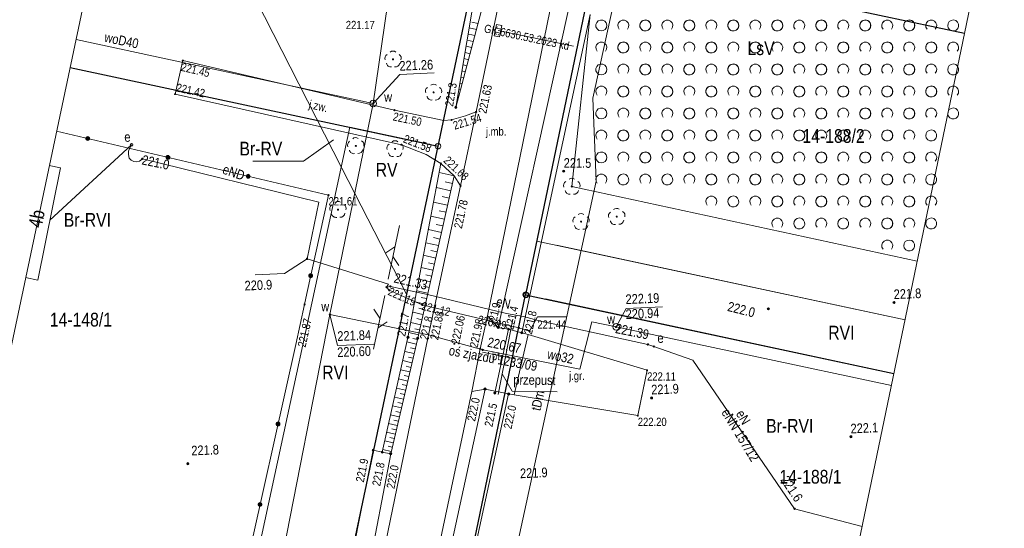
# Model space of a CAD drawing. Header units: metres. Extents: x 0 to 6601798, y -2700 to 5691112.
# Tile 26 of 61: x 6600076 to 6600165, y 5689553 to 5689599. Entities that reach past the tile are written whole.
import ezdxf
from ezdxf.enums import TextEntityAlignment as Align

# ---------------------------------------------------------------- set-up
doc = ezdxf.new("R2010")
doc.units = ezdxf.units.M
doc.header["$MEASUREMENT"] = 0
for name, color, linetype, lineweight in [('AS__Nowe_granice', 150, 'Continuous', 30), ('DROGI_L_0', 7, 'Continuous', 5), ('DROGI_T_0', 7, 'Continuous', 5), ('EDZPP_T_0', 7, 'Continuous', 5), ('EGBB_L_0', 7, 'Continuous', 5), ('ENERGETYKA_L_0', 7, 'Continuous', 5), ('ENERGETYKA_T_0', 7, 'Continuous', 5), ('Kontury', 7, 'Continuous', 5), ('Numery_dzialek', 150, 'Continuous', 5), ('OTK_E_T_0', 7, 'Continuous', 5), ('OTK_E_T_3', 7, 'Continuous', 5), ('OTK_L_0', 7, 'Continuous', 5), ('OTK_L_4', 7, 'Continuous', 5), ('OTK_L_5', 7, 'Continuous', 5), ('OTK_L_8', 7, 'Continuous', 5), ('OTO_L_0', 7, 'Continuous', 5), ('OTO_L_1', 7, 'Continuous', 5), ('OTO_L_2', 7, 'Continuous', 5), ('OTR_L_1', 7, 'Continuous', 5), ('OTR_T_0', 7, 'Continuous', 5), ('OTR_T_1', 7, 'Continuous', 5), ('OTZ_L_1', 7, 'Continuous', 5), ('OTZ_T_0', 7, 'Continuous', 5), ('P_SUK_T_1', 7, 'Continuous', 5), ('P_SUKP_E_T_0', 7, 'Continuous', 5), ('P_SUKP_L_0', 7, 'Continuous', 5), ('podzial_uzytki', 7, 'Continuous', 5), ('Punkty', 7, 'Continuous', 5), ('SUL_L_1', 7, 'Continuous', 5), ('SUTR_T_0', 7, 'Continuous', 5), ('SZZPZ_T_0', 7, 'Continuous', 5), ('UEEOA_T_10', 7, 'Continuous', 5), ('UEEOA_T_3', 7, 'Continuous', 5), ('UEEOA_T_9', 7, 'Continuous', 5), ('UEEOC_T_0', 7, 'Continuous', 5), ('UEEOO_T_0', 7, 'Continuous', 5), ('UEEPB_L_0', 7, 'Continuous', 5), ('UEEPON_L_0', 7, 'Continuous', 5), ('UEEPON_L_1', 7, 'Continuous', 5), ('UTTOA_T_14', 7, 'Continuous', 5), ('UTTOO_T_2', 7, 'Continuous', 5), ('UTTPOM_L_1', 7, 'Continuous', 5), ('UWWOA_T_0', 7, 'Continuous', 5), ('UWWOA_T_2', 7, 'Continuous', 5), ('UWWOA_T_5', 7, 'Continuous', 5), ('UWWOA_T_7', 7, 'Continuous', 5), ('UWWOA_T_8', 7, 'Continuous', 5), ('UWWOC_T_0', 7, 'Continuous', 5), ('UWWOC_T_2', 7, 'Continuous', 5), ('UWWOO_T_0', 7, 'Continuous', 5), ('UWWPB_L_0', 7, 'Continuous', 5), ('UWWPM_L_0', 7, 'Continuous', 5), ('UWWPM_L_1', 7, 'Continuous', 5), ('Uzytki', 7, 'Continuous', 5), ('WWRPP_T_0', 7, 'Continuous', 5)]:
    doc.layers.add(name, color=color, linetype=linetype, lineweight=lineweight)
doc.styles.add('STYL_ARIAL', font='ARIALN.TTF')

# ---------------------------------------------------------------- blocks, each defined once
blk = doc.blocks.new('GRT')
at = {"color": 7, "flags": 128}
blk.add_lwpolyline([(0, 2.5), (1.352, 2.103), (2.274, 1.039), (2.475, -0.356), (1.889, -1.637), (0.704, -2.399), (-0.704, -2.399), (-1.889, -1.637), (-2.475, -0.356), (-2.274, 1.039), (-1.352, 2.103), (0, 2.5)], dxfattribs=at)
blk = doc.blocks.new('403')
at = {"color": 0}
blk.add_circle((0, 0), 0.5, dxfattribs=at)
blk = doc.blocks.new('801')
at = {"color": 0}
for radius in [1, 0.9, 0.8, 0.7, 0.6, 0.5, 0.4, 0.3, 0.2, 0.1]:
    blk.add_circle((0, 0), radius, dxfattribs=at)
blk = doc.blocks.new('922')
at = {"color": 0}
blk.add_circle((0, 0), 0.5, dxfattribs=at)
for centre, radius, start, end in [((-3.5, 1), 4, 119.84816, 203.51949), ((0, 3.5), 4, 50.114, 129.886), ((3.5, 1), 4, 336.88451, 60.15184), ((-2, -3), 4, 187.477, 278.47884), ((2, -2.75), 4.25, 262.64593, 349.62892)]:
    blk.add_arc(centre, radius, start, end, dxfattribs=at)
blk = doc.blocks.new('509')
at = {"color": 0}
for p, q in [((-5, -2.5), (-5, 2.5)), ((-5, 2.5), (5.5, 2.5)), ((-1.5, 2.5), (-1.5, -2.5)), ((2, 2.5), (2, -2.5)), ((5.5, 2.5), (5.5, -2.5)), ((5.5, -2.5), (-5, -2.5))]:
    blk.add_line(p, q, dxfattribs=at)
blk = doc.blocks.new('4_SUPS')
at = {"color": 7, "flags": 128}
blk.add_lwpolyline([(0, 0.625), (0.442, 0.442), (0.625, 0), (0.442, -0.442), (0, -0.625), (-0.442, -0.442), (-0.625, 0), (-0.442, 0.442), (0, 0.625)], dxfattribs=at)
blk = doc.blocks.new('ARM')
at = {"color": 7, "flags": 128}
blk.add_lwpolyline([(0, 1.25), (0.884, 0.884), (1.25, 0), (0.884, -0.884), (0, -1.25), (-0.884, -0.884), (-1.25, 0), (-0.884, 0.884), (0, 1.25)], dxfattribs=at)
blk = doc.blocks.new('625')
at = {"color": 0}
blk.add_circle((0, 0), 0.5, dxfattribs=at)
blk = doc.blocks.new('UGE')
at = {"color": 7, "flags": 128}
blk.add_lwpolyline([(0, 0.625), (0.442, 0.442), (0.625, 0), (0.442, -0.442), (0, -0.625), (-0.442, -0.442), (-0.625, 0), (-0.442, 0.442), (0, 0.625)], dxfattribs=at)
blk = doc.blocks.new('PLT')
at = {"color": 7, "flags": 128}
for points in [[(7.5, 0), (57.5, 0)], [(28.75, 0), (21.679, -7.071)], [(37.5, 0), (30.429, 7.071)]]:
    blk.add_lwpolyline(points, dxfattribs=at)
blk = doc.blocks.new('506')
at = {"color": 0}
blk.add_circle((0, 0), 3, dxfattribs=at)
blk = doc.blocks.new('UGW')
at = {"color": 7, "flags": 128}
blk.add_lwpolyline([(0, 0.625), (0.442, 0.442), (0.625, 0), (0.442, -0.442), (0, -0.625), (-0.442, -0.442), (-0.625, 0), (-0.442, 0.442), (0, 0.625)], dxfattribs=at)
blk = doc.blocks.new('2_OTZK')
at = {"color": 7, "flags": 128}
for points in [[(-6.464, 6.464), (-8.208, 5.332), (-10.262, 5.007), (-12.27, 5.545), (-13.886, 6.853), (-14.83, 8.706), (-14.938, 10.782), (-14.193, 12.723), (-12.723, 14.193), (-10.782, 14.938), (-8.706, 14.83), (-6.853, 13.886), (-5.545, 12.27), (-5.007, 10.262), (-5.332, 8.208), (-6.464, 6.464)], [(6.25, 6.693), (5.232, 8.495), (5.031, 10.555), (5.682, 12.52), (7.072, 14.054), (8.965, 14.892), (11.035, 14.892), (12.928, 14.054), (14.318, 12.52), (14.969, 10.555), (14.768, 8.495), (13.75, 6.693)], [(-13.756, -13.3), (-14.771, -11.497), (-14.968, -9.439), (-14.316, -7.476), (-12.925, -5.945), (-11.034, -5.108), (-8.966, -5.108), (-7.075, -5.945), (-5.684, -7.476), (-5.032, -9.439), (-5.229, -11.497), (-6.244, -13.3)], [(6.464, -6.464), (8.208, -5.332), (10.262, -5.007), (12.27, -5.545), (13.886, -6.853), (14.83, -8.706), (14.938, -10.782), (14.193, -12.723), (12.723, -14.193), (10.782, -14.938), (8.706, -14.83), (6.853, -13.886), (5.545, -12.27), (5.007, -10.262), (5.332, -8.208), (6.464, -6.464)]]:
    blk.add_lwpolyline(points, dxfattribs=at)
blk = doc.blocks.new('621')
at = {"color": 0}
blk.add_circle((0, 0), 0.5, dxfattribs=at)

msp = doc.modelspace()

# ---------------------------------------------------------------- linework, layer by layer
at = {"color": 7, "linetype": 'Continuous', "lineweight": 0, "flags": 128}
for points in [[(6600173.29, 5690035.7), (6600065.2, 5689524.43), (6600055.68, 5689477.92), (6599986.53, 5689096.03), (6599985.74, 5689089.37), (6599806.46, 5688549.67), (6599804.83, 5688541.58), (6599805.17, 5688533.33), (6599807.49, 5688525.41), (6599811.64, 5688518.27), (6599818.42, 5688511.51), (6599826.1, 5688505.76), (6599833.26, 5688501.65), (6599841.19, 5688499.37), (6599849.44, 5688499.06), (6599857.53, 5688500.73)], [(6599857.53, 5688500.73), (6599864.97, 5688504.3), (6599871.35, 5688509.54), (6599876.29, 5688516.16), (6599879.05, 5688522.33), (6600062.17, 5689071.37), (6600063.61, 5689077.56), (6600064.24, 5689082.18), (6600098.38, 5689267.84), (6600134.13, 5689466.61), (6600198.69, 5689777.13), (6600210.05, 5689827.78)]]:
    msp.add_lwpolyline(points, dxfattribs=at)
at = {"layer": 'AS__Nowe_granice', "linetype": 'Continuous', "flags": 128}
for points in [[(6600113.56, 5689587.76), (6600119.11, 5689613.98)], [(6600127.93, 5689605.1), (6600121.52, 5689574.25)], [(6600161.445, 5689597.989), (6600127.93, 5689605.1)], [(6600080.1, 5689594.909), (6600113.56, 5689587.76)], [(6600104.62, 5689545.52), (6600113.56, 5689587.76)], [(6600115.1, 5689543.3), (6600121.52, 5689574.25)], [(6600121.52, 5689574.25), (6600155.019, 5689567.081)]]:
    msp.add_lwpolyline(points, dxfattribs=at)
at = {"layer": 'DROGI_L_0', "color": 7, "linetype": 'Continuous', "flags": 128}
for points in [[(6600119.033, 5689565.166), (6600120.366, 5689572.039)], [(6600117.6, 5689569.03), (6600120.568, 5689568.434)]]:
    msp.add_lwpolyline(points, dxfattribs=at)
at = {"layer": 'DROGI_T_0', "color": 7, "linetype": 'Continuous', "flags": 128}
for points in [[(6600119.397, 5689567.045), (6600120.314, 5689565.487)], [(6600120.314, 5689565.487), (6600124.385, 5689565.428)]]:
    msp.add_lwpolyline(points, dxfattribs=at)
at = {"layer": 'EGBB_L_0', "color": 7, "linetype": 'Continuous', "flags": 128}
for points in [[(6600078.213, 5689585.982), (6600079.239, 5689585.771)], [(6600079.239, 5689585.771), (6600077.154, 5689575.583)], [(6600077.154, 5689575.583), (6600076.062, 5689575.808)]]:
    msp.add_lwpolyline(points, dxfattribs=at)
at = {"layer": 'ENERGETYKA_L_0', "color": 1, "linetype": 'Continuous', "flags": 128}
for points in [[(6600136.729, 5689568.301), (6600133.174, 5689569.543)], [(6600136.729, 5689568.301), (6600145.984, 5689554.785)], [(6600145.984, 5689554.785), (6600152.13, 5689553.189)]]:
    msp.add_lwpolyline(points, dxfattribs=at)
at = {"layer": 'Kontury', "color": 3, "linetype": 'Continuous', "flags": 128}
for points in [[(6600104.81, 5689585.75), (6600087.64, 5689619.47)], [(6600113.56, 5689587.76), (6600119.11, 5689613.98)], [(6600127.93, 5689605.1), (6600122.54, 5689579.13)], [(6600110.7, 5689574.29), (6600113.56, 5689587.76)], [(6600110.7, 5689574.29), (6600104.81, 5689585.75)], [(6600122.54, 5689579.13), (6600121.52, 5689574.25)], [(6600122.54, 5689579.13), (6600156.033, 5689571.96)], [(6600108.38, 5689563.34), (6600110.7, 5689574.29)], [(6600121.52, 5689574.25), (6600115.09, 5689543.3)], [(6600104.62, 5689545.52), (6600108.38, 5689563.34)]]:
    msp.add_lwpolyline(points, dxfattribs=at)
at = {"layer": 'OTK_L_0', "color": 7, "linetype": 'Continuous', "flags": 128}
for points in [[(6600117.028, 5689590.863), (6600119.475, 5689602.684)], [(6600124.01, 5689601.398), (6600118.069, 5689572.341)], [(6600090.353, 5689595.525), (6600089.644, 5689592.487)], [(6600109.604, 5689591.021), (6600090.353, 5689595.525)], [(6600089.644, 5689592.487), (6600110.237, 5689587.88)], [(6600114.078, 5689590.077), (6600109.604, 5689591.021)], [(6600116.057, 5689590.521), (6600114.798, 5689590.136)], [(6600115.612, 5689584.146), (6600117.028, 5689590.863)], [(6600115.612, 5689584.146), (6600117.028, 5689590.863)], [(6600117.028, 5689590.863), (6600116.057, 5689590.521)], [(6600114.798, 5689590.136), (6600114.078, 5689590.077)], [(6600110.237, 5689587.88), (6600112.469, 5689587.004)], [(6600112.469, 5689587.004), (6600113.823, 5689586.178)], [(6600113.823, 5689586.178), (6600115.031, 5689585.044)], [(6600115.031, 5689585.044), (6600115.612, 5689584.146)], [(6600112.647, 5689570.287), (6600115.612, 5689584.146)], [(6600118.069, 5689572.341), (6600117.405, 5689569.325)], [(6600120.491, 5689565.138), (6600121.749, 5689570.641)], [(6600121.749, 5689570.641), (6600132.569, 5689567.382)], [(6600107.427, 5689545.025), (6600112.647, 5689570.287)], [(6600117.405, 5689569.325), (6600116.637, 5689565.444)], [(6600132.569, 5689567.382), (6600131.724, 5689563.255)], [(6600116.637, 5689565.444), (6600112.056, 5689543.838)], [(6600131.724, 5689563.255), (6600120.491, 5689565.138)]]:
    msp.add_lwpolyline(points, dxfattribs=at)
at = {"layer": 'OTK_L_4', "color": 7, "linetype": 'Continuous', "flags": 128}
for points in [[(6600117.405, 5689569.325), (6600118.069, 5689572.341)], [(6600118.069, 5689572.341), (6600119.044, 5689571.269)], [(6600119.044, 5689571.269), (6600119.97, 5689571.117)], [(6600119.97, 5689571.117), (6600121.749, 5689570.641)], [(6600121.749, 5689570.641), (6600120.491, 5689565.138)], [(6600116.637, 5689565.444), (6600117.405, 5689569.325)], [(6600117.836, 5689565.676), (6600116.637, 5689565.444)], [(6600119.981, 5689565.233), (6600117.836, 5689565.676)], [(6600120.491, 5689565.138), (6600119.981, 5689565.233)]]:
    msp.add_lwpolyline(points, dxfattribs=at)
at = {"layer": 'OTK_L_5', "color": 7, "linetype": 'Continuous', "flags": 128}
for points in [[(6600119.044, 5689571.269), (6600125.432, 5689600.185)], [(6600127.408, 5689599.723), (6600121.177, 5689570.796)], [(6600119.97, 5689571.117), (6600119.044, 5689571.269)], [(6600121.177, 5689570.796), (6600119.97, 5689571.117)], [(6600113.063, 5689543.641), (6600117.836, 5689565.676)], [(6600119.981, 5689565.233), (6600115.235, 5689543.445)], [(6600117.836, 5689565.676), (6600119.981, 5689565.233)], [(6600107.667, 5689560.117), (6600104.772, 5689545.696)], [(6600108.481, 5689559.938), (6600107.667, 5689560.117)], [(6600109.257, 5689559.792), (6600108.481, 5689559.938)], [(6600106.472, 5689545.246), (6600109.257, 5689559.792)]]:
    msp.add_lwpolyline(points, dxfattribs=at)
at = {"layer": 'OTK_L_8', "color": 7, "linetype": 'Continuous', "flags": 128}
msp.add_lwpolyline([(6600119.97, 5689571.117), (6600118.727, 5689565.318)], dxfattribs=at)
at = {"layer": 'OTO_L_0', "color": 7, "linetype": 'Continuous', "flags": 128}
for points in [[(6600103.602, 5689583.303), (6600078.874, 5689589.111)], [(6600103.602, 5689583.303), (6600101.617, 5689574.357)], [(6600095.738, 5689547.856), (6600100.616, 5689569.724)]]:
    msp.add_lwpolyline(points, dxfattribs=at)
at = {"layer": 'OTO_L_0', "color": 7, "linetype": 'Continuous'}
for centre, radius in [((6600081.698, 5689588.448), 0.175), ((6600081.698, 5689588.448), 0.158), ((6600081.698, 5689588.448), 0.14), ((6600081.698, 5689588.448), 0.122), ((6600081.698, 5689588.448), 0.105), ((6600081.698, 5689588.448), 0.0875), ((6600081.698, 5689588.448), 0.07), ((6600081.698, 5689588.448), 0.0525), ((6600081.698, 5689588.448), 0.035), ((6600088.999, 5689586.733), 0.175), ((6600088.999, 5689586.733), 0.158), ((6600088.999, 5689586.733), 0.14), ((6600088.999, 5689586.733), 0.122), ((6600088.999, 5689586.733), 0.105), ((6600088.999, 5689586.733), 0.0875), ((6600088.999, 5689586.733), 0.07), ((6600088.999, 5689586.733), 0.0525), ((6600088.999, 5689586.733), 0.035), ((6600096.301, 5689585.018), 0.175), ((6600096.301, 5689585.018), 0.158), ((6600096.301, 5689585.018), 0.14), ((6600096.301, 5689585.018), 0.122), ((6600096.301, 5689585.018), 0.105), ((6600096.301, 5689585.018), 0.0875), ((6600096.301, 5689585.018), 0.07), ((6600096.301, 5689585.018), 0.0525), ((6600096.301, 5689585.018), 0.035), ((6600101.977, 5689575.981), 0.175), ((6600101.977, 5689575.981), 0.158), ((6600101.977, 5689575.981), 0.14), ((6600101.977, 5689575.981), 0.122), ((6600101.977, 5689575.981), 0.105), ((6600101.977, 5689575.981), 0.0875), ((6600101.977, 5689575.981), 0.07), ((6600101.977, 5689575.981), 0.0525), ((6600101.977, 5689575.981), 0.035), ((6600099.004, 5689562.496), 0.175), ((6600099.004, 5689562.496), 0.158), ((6600099.004, 5689562.496), 0.14), ((6600099.004, 5689562.496), 0.122), ((6600099.004, 5689562.496), 0.105), ((6600099.004, 5689562.496), 0.0875), ((6600099.004, 5689562.496), 0.07), ((6600099.004, 5689562.496), 0.0525), ((6600099.004, 5689562.496), 0.035), ((6600097.371, 5689555.176), 0.175), ((6600097.371, 5689555.176), 0.158), ((6600097.371, 5689555.176), 0.14), ((6600097.371, 5689555.176), 0.122), ((6600097.371, 5689555.176), 0.105), ((6600097.371, 5689555.176), 0.0875), ((6600097.371, 5689555.176), 0.07), ((6600097.371, 5689555.176), 0.0525), ((6600097.371, 5689555.176), 0.035)]:
    msp.add_circle(centre, radius, dxfattribs=at)
at = {"layer": 'OTO_L_1', "color": 7, "linetype": 'Continuous', "flags": 128}
for points in [[(6600100.616, 5689569.724), (6600101.427, 5689573.36)], [(6600132.569, 5689567.382), (6600131.852, 5689563.873)]]:
    msp.add_lwpolyline(points, dxfattribs=at)
at = {"layer": 'OTO_L_2', "color": 7, "linetype": 'Continuous', "flags": 128}
for points in [[(6600101.427, 5689573.36), (6600101.617, 5689574.357)], [(6600131.852, 5689563.873), (6600131.724, 5689563.255)]]:
    msp.add_lwpolyline(points, dxfattribs=at)
at = {"layer": 'OTR_L_1', "color": 7, "linetype": 'Continuous', "flags": 128}
for points in [[(6600117.218, 5689603.418), (6600115.18, 5689591.276)], [(6600115.18, 5689591.276), (6600118.312, 5689603.108)], [(6600117.051, 5689598.346), (6600116.396, 5689598.52)], [(6600117.196, 5689598.893), (6600116.649, 5689599.038)], [(6600116.907, 5689597.799), (6600116.36, 5689597.944)], [(6600116.617, 5689596.706), (6600116.114, 5689596.839)], [(6600116.762, 5689597.252), (6600116.208, 5689597.399)], [(6600116.328, 5689595.612), (6600115.926, 5689595.718)], [(6600116.472, 5689596.159), (6600116.02, 5689596.279)], [(6600116.183, 5689595.065), (6600115.832, 5689595.158)], [(6600115.893, 5689593.971), (6600115.644, 5689594.038)], [(6600116.038, 5689594.518), (6600115.738, 5689594.598)], [(6600115.749, 5689593.425), (6600115.55, 5689593.477)], [(6600115.459, 5689592.331), (6600115.361, 5689592.357)], [(6600115.604, 5689592.878), (6600115.455, 5689592.917)], [(6600115.315, 5689591.784), (6600115.267, 5689591.797)], [(6600113.823, 5689586.178), (6600110.826, 5689570.368)], [(6600115.031, 5689585.044), (6600113.823, 5689586.178)], [(6600111.712, 5689570.302), (6600115.031, 5689585.044)], [(6600115.031, 5689585.044), (6600113.666, 5689585.351)], [(6600114.877, 5689584.362), (6600114.207, 5689584.513)], [(6600114.726, 5689583.691), (6600113.408, 5689583.988)], [(6600114.578, 5689583.032), (6600113.93, 5689583.178)], [(6600114.432, 5689582.384), (6600113.158, 5689582.67)], [(6600114.148, 5689581.121), (6600112.917, 5689581.398)], [(6600114.289, 5689581.747), (6600113.663, 5689581.888)], [(6600114.009, 5689580.505), (6600113.404, 5689580.641)], [(6600113.873, 5689579.9), (6600112.684, 5689580.168)], [(6600113.607, 5689578.721), (6600112.459, 5689578.98)], [(6600113.739, 5689579.306), (6600113.155, 5689579.437)], [(6600113.351, 5689577.582), (6600112.241, 5689577.832)], [(6600113.478, 5689578.147), (6600112.913, 5689578.274)], [(6600113.226, 5689577.027), (6600112.68, 5689577.15)], [(6600113.103, 5689576.481), (6600112.031, 5689576.723)], [(6600112.982, 5689575.945), (6600112.455, 5689576.064)], [(6600112.864, 5689575.418), (6600111.828, 5689575.651)], [(6600112.633, 5689574.39), (6600111.631, 5689574.616)], [(6600112.747, 5689574.9), (6600112.238, 5689575.014)], [(6600112.409, 5689573.398), (6600111.442, 5689573.616)], [(6600112.52, 5689573.89), (6600112.028, 5689574.001)], [(6600112.193, 5689572.439), (6600111.258, 5689572.649)], [(6600112.3, 5689572.914), (6600111.825, 5689573.021)], [(6600111.984, 5689571.512), (6600111.081, 5689571.715)], [(6600112.088, 5689571.971), (6600111.629, 5689572.075)], [(6600111.783, 5689570.617), (6600110.91, 5689570.813)], [(6600111.883, 5689571.06), (6600111.439, 5689571.16)], [(6600110.826, 5689570.368), (6600108.481, 5689559.938)], [(6600109.257, 5689559.792), (6600111.712, 5689570.302)], [(6600111.584, 5689569.753), (6600110.732, 5689569.952)], [(6600111.684, 5689570.181), (6600111.256, 5689570.281)], [(6600111.385, 5689568.903), (6600110.541, 5689569.101)], [(6600111.484, 5689569.327), (6600111.06, 5689569.426)], [(6600111.189, 5689568.061), (6600110.351, 5689568.257)], [(6600111.287, 5689568.481), (6600110.866, 5689568.579)], [(6600110.993, 5689567.225), (6600110.163, 5689567.419)], [(6600111.091, 5689567.642), (6600110.674, 5689567.74)], [(6600110.8, 5689566.397), (6600109.976, 5689566.589)], [(6600110.896, 5689566.81), (6600110.483, 5689566.907)], [(6600110.608, 5689565.575), (6600109.791, 5689565.766)], [(6600110.513, 5689565.167), (6600110.106, 5689565.262)], [(6600110.704, 5689565.985), (6600110.294, 5689566.081)], [(6600110.418, 5689564.76), (6600109.608, 5689564.949)], [(6600110.323, 5689564.355), (6600109.92, 5689564.45)], [(6600110.229, 5689563.952), (6600109.426, 5689564.14)], [(6600110.135, 5689563.551), (6600109.735, 5689563.644)], [(6600109.856, 5689562.356), (6600109.066, 5689562.54)], [(6600110.042, 5689563.151), (6600109.245, 5689563.337)], [(6600109.948, 5689562.753), (6600109.552, 5689562.845)], [(6600109.672, 5689561.568), (6600108.889, 5689561.751)], [(6600109.764, 5689561.961), (6600109.37, 5689562.053)], [(6600109.489, 5689560.786), (6600108.713, 5689560.968)], [(6600109.58, 5689561.176), (6600109.19, 5689561.267)], [(6600108.481, 5689559.938), (6600109.257, 5689559.792)], [(6600109.308, 5689560.011), (6600108.538, 5689560.191)], [(6600109.398, 5689560.398), (6600109.012, 5689560.488)]]:
    msp.add_lwpolyline(points, dxfattribs=at)
at = {"layer": 'OTZ_L_1', "color": 7, "linetype": 'Continuous', "flags": 128}
for points in [[(6600127.408, 5689599.723), (6600125.729, 5689584.083)], [(6600125.729, 5689584.083), (6600157.146, 5689577.312)]]:
    msp.add_lwpolyline(points, dxfattribs=at)
at = {"layer": 'P_SUKP_L_0', "color": 30, "linetype": 'Continuous', "flags": 128}
msp.add_lwpolyline([(6600119.02, 5689598.28), (6600125.87, 5689596.83)], dxfattribs=at)
at = {"layer": 'podzial_uzytki', "color": 3, "linetype": 'Continuous', "flags": 128}
msp.add_lwpolyline([(6600104.045, 5689588.326), (6600101.336, 5689586.401), (6600096.706, 5689586.401)], dxfattribs=at)
at = {"layer": 'SUL_L_1', "color": 7, "linetype": 'Continuous', "flags": 128}
for points in [[(6600109.12, 5689574.66), (6600108.874, 5689574.921)], [(6600112.12, 5689573.32), (6600109.12, 5689574.66)], [(6600120.91, 5689571.23), (6600112.12, 5689573.32)], [(6600112.12, 5689573.32), (6600120.91, 5689571.23)], [(6600121.87, 5689570.95), (6600120.91, 5689571.23)]]:
    msp.add_lwpolyline(points, dxfattribs=at)
at = {"layer": 'SUTR_T_0', "color": 30, "linetype": 'Continuous', "flags": 128}
for points in [[(6600121.87, 5689570.95), (6600122.597, 5689572.224)], [(6600122.597, 5689572.224), (6600125.285, 5689572.224)]]:
    msp.add_lwpolyline(points, dxfattribs=at)
at = {"layer": 'UEEOC_T_0', "color": 1, "linetype": 'Continuous', "flags": 128}
for points in [[(6600101.649, 5689577.501), (6600099.593, 5689576.174)], [(6600096.924, 5689576.062), (6600099.593, 5689576.174)]]:
    msp.add_lwpolyline(points, dxfattribs=at)
at = {"layer": 'UEEPB_L_0', "color": 1, "linetype": 'Continuous', "flags": 128}
for points in [[(6600109.231, 5689575.006), (6600112.616, 5689574.257)], [(6600112.616, 5689574.257), (6600119.785, 5689572.545)], [(6600119.785, 5689572.545), (6600121.328, 5689572.27)]]:
    msp.add_lwpolyline(points, dxfattribs=at)
at = {"layer": 'UEEPON_L_0', "color": 1, "linetype": 'Continuous', "flags": 128}
for points in [[(6600109.231, 5689575.006), (6600108.874, 5689574.921)], [(6600112.616, 5689574.257), (6600109.231, 5689575.006)], [(6600119.785, 5689572.545), (6600112.616, 5689574.257)], [(6600121.328, 5689572.27), (6600119.785, 5689572.545)], [(6600122.998, 5689571.819), (6600121.328, 5689572.27)], [(6600124.745, 5689571.462), (6600122.998, 5689571.819)], [(6600132.645, 5689569.731), (6600124.745, 5689571.462)], [(6600133.174, 5689569.543), (6600132.645, 5689569.731)], [(6600136.729, 5689568.301), (6600133.174, 5689569.543)], [(6600136.729, 5689568.301), (6600145.984, 5689554.785)], [(6600145.984, 5689554.785), (6600152.13, 5689553.189)]]:
    msp.add_lwpolyline(points, dxfattribs=at)
at = {"layer": 'UEEPON_L_1', "color": 1, "linetype": 'Continuous', "flags": 128}
for points in [[(6600078.267, 5689581.036), (6600085.689, 5689587.863)], [(6600085.468, 5689586.673), (6600085.407, 5689586.982), (6600085.425, 5689587.296), (6600085.521, 5689587.596), (6600085.689, 5689587.863)], [(6600086.411, 5689586.382), (6600086.152, 5689586.327), (6600085.889, 5689586.362), (6600085.652, 5689586.481), (6600085.468, 5689586.673)], [(6600086.411, 5689586.382), (6600086.672, 5689586.603)], [(6600086.672, 5689586.603), (6600102.714, 5689582.661)], [(6600102.714, 5689582.661), (6600101.648, 5689577.511)], [(6600101.648, 5689577.511), (6600109.042, 5689575.218)], [(6600109.042, 5689575.218), (6600108.874, 5689574.921)]]:
    msp.add_lwpolyline(points, dxfattribs=at)
at = {"layer": 'UTTPOM_L_1', "color": 30, "linetype": 'Continuous', "flags": 128}
for points in [[(6600131.34, 5689609.035), (6600127.633, 5689592.123)], [(6600127.633, 5689592.123), (6600127.93, 5689584.559)], [(6600127.93, 5689584.559), (6600118.647, 5689541.705)]]:
    msp.add_lwpolyline(points, dxfattribs=at)
at = {"layer": 'UWWOC_T_0', "color": 161, "linetype": 'Continuous', "flags": 128}
for points in [[(6600129.756, 5689571.322), (6600130.663, 5689573.001)], [(6600130.663, 5689573.001), (6600133.983, 5689573.141)]]:
    msp.add_lwpolyline(points, dxfattribs=at)
at = {"layer": 'UWWOC_T_2', "color": 161, "linetype": 'Continuous', "flags": 128}
for points in [[(6600107.664, 5689591.627), (6600110.085, 5689594.281)], [(6600110.085, 5689594.281), (6600113.209, 5689594.412)], [(6600103.733, 5689572.443), (6600104.422, 5689569.628)], [(6600104.422, 5689569.628), (6600107.709, 5689569.766)]]:
    msp.add_lwpolyline(points, dxfattribs=at)
at = {"layer": 'UWWPB_L_0', "color": 161, "linetype": 'Continuous', "flags": 128}
msp.add_lwpolyline([(6600112.689, 5689570.606), (6600117.621, 5689569.231)], dxfattribs=at)
at = {"layer": 'UWWPM_L_0', "color": 161, "linetype": 'Continuous', "flags": 128}
for points in [[(6600103.733, 5689572.443), (6600107.664, 5689591.627)], [(6600112.689, 5689570.606), (6600103.733, 5689572.443)], [(6600127.544, 5689571.78), (6600126.464, 5689567.47)], [(6600129.756, 5689571.322), (6600127.544, 5689571.78)], [(6600117.621, 5689569.231), (6600112.689, 5689570.606)], [(6600154.794, 5689565.997), (6600129.756, 5689571.322)], [(6600126.464, 5689567.47), (6600117.621, 5689569.231)]]:
    msp.add_lwpolyline(points, dxfattribs=at)
at = {"layer": 'UWWPM_L_1', "color": 161, "linetype": 'Continuous', "flags": 128}
for points in [[(6600109.491, 5689604.175), (6600107.664, 5689591.627)], [(6600107.664, 5689591.627), (6600080.64, 5689597.463)], [(6600103.733, 5689572.443), (6600099.204, 5689549.429)]]:
    msp.add_lwpolyline(points, dxfattribs=at)
at = {"layer": 'Uzytki', "color": 3, "linetype": 'Continuous', "flags": 128}
for points in [[(6600119.11, 5689613.98), (6600113.56, 5689587.76)], [(6600127.93, 5689605.1), (6600122.54, 5689579.13)], [(6600105.53, 5689589.48), (6600096.43, 5689547.24)], [(6600112.36, 5689588.02), (6600105.53, 5689589.48)], [(6600104.62, 5689545.52), (6600113.56, 5689587.76)], [(6600121.52, 5689574.25), (6600122.54, 5689579.13)], [(6600124.349, 5689578.743), (6600156.033, 5689571.96)], [(6600121.52, 5689574.25), (6600115.1, 5689543.3)], [(6600155.018, 5689567.078), (6600123.32, 5689573.86)]]:
    msp.add_lwpolyline(points, dxfattribs=at)

# ---------------------------------------------------------------- block references
at = {"layer": 'EDZPP_T_0', "color": 4, "linetype": 'Continuous', "xscale": 0.1, "yscale": 0.1, "zscale": 0.1}
msp.add_blockref('GRT', (6600121.606, 5689574.223), dxfattribs=at)
at = {"layer": 'OTR_T_0', "color": 7, "linetype": 'Continuous', "xscale": 0.1, "yscale": 0.1, "zscale": 0.1, "rotation": 0.0008399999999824}
for p in [(6600090.353, 5689595.525), (6600089.644, 5689592.487), (6600109.604, 5689591.021), (6600117.028, 5689590.863), (6600114.798, 5689590.136), (6600110.237, 5689587.88), (6600113.823, 5689586.178), (6600115.612, 5689584.146), (6600103.602, 5689583.303), (6600101.427, 5689573.36), (6600112.647, 5689570.287), (6600115.044, 5689569.789), (6600117.405, 5689569.325), (6600132.569, 5689567.382), (6600131.724, 5689563.255)]:
    msp.add_blockref('403', p, dxfattribs=at)
at = {"layer": 'OTR_T_1', "color": 7, "linetype": 'Continuous', "xscale": 0.1, "yscale": 0.1, "zscale": 0.1, "rotation": 0.0008399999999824}
for p in [(6600115.18, 5689591.276), (6600119.044, 5689571.269), (6600119.97, 5689571.117), (6600121.177, 5689570.796), (6600110.826, 5689570.368), (6600111.712, 5689570.302), (6600117.836, 5689565.676), (6600118.727, 5689565.318), (6600119.981, 5689565.233), (6600107.667, 5689560.117), (6600108.481, 5689559.938), (6600109.257, 5689559.792)]:
    msp.add_blockref('801', p, dxfattribs=at)
at = {"layer": 'OTZ_L_1', "color": 7, "linetype": 'Continuous', "xscale": 0.1, "yscale": 0.1, "zscale": 0.1}
for p in [(6600131.408, 5689599.723), (6600135.408, 5689599.723), (6600139.408, 5689599.723), (6600143.408, 5689599.723), (6600147.408, 5689599.723), (6600151.408, 5689599.723), (6600155.408, 5689599.723), (6600159.408, 5689599.723), (6600129.408, 5689597.723), (6600133.408, 5689597.723), (6600137.408, 5689597.723), (6600141.408, 5689597.723), (6600145.408, 5689597.723), (6600149.408, 5689597.723), (6600153.408, 5689597.723), (6600157.408, 5689597.723), (6600131.408, 5689595.723), (6600135.408, 5689595.723), (6600139.408, 5689595.723), (6600143.408, 5689595.723), (6600147.408, 5689595.723), (6600151.408, 5689595.723), (6600155.408, 5689595.723), (6600159.408, 5689595.723), (6600129.408, 5689593.723), (6600133.408, 5689593.723), (6600137.408, 5689593.723), (6600141.408, 5689593.723), (6600145.408, 5689593.723), (6600149.408, 5689593.723), (6600153.408, 5689593.723), (6600157.408, 5689593.723), (6600131.408, 5689591.723), (6600135.408, 5689591.723), (6600139.408, 5689591.723), (6600143.408, 5689591.723), (6600147.408, 5689591.723), (6600151.408, 5689591.723), (6600155.408, 5689591.723), (6600159.408, 5689591.723), (6600129.408, 5689589.723), (6600133.408, 5689589.723), (6600137.408, 5689589.723), (6600141.408, 5689589.723), (6600145.408, 5689589.723), (6600149.408, 5689589.723), (6600153.408, 5689589.723), (6600157.408, 5689589.723), (6600131.408, 5689587.723), (6600135.408, 5689587.723), (6600139.408, 5689587.723), (6600143.408, 5689587.723), (6600147.408, 5689587.723), (6600151.408, 5689587.723), (6600155.408, 5689587.723), (6600129.408, 5689585.723), (6600133.408, 5689585.723), (6600137.408, 5689585.723), (6600141.408, 5689585.723), (6600145.408, 5689585.723), (6600149.408, 5689585.723), (6600153.408, 5689585.723), (6600157.408, 5689585.723), (6600139.408, 5689583.723), (6600143.408, 5689583.723), (6600147.408, 5689583.723), (6600151.408, 5689583.723), (6600155.408, 5689583.723), (6600145.408, 5689581.723), (6600149.408, 5689581.723), (6600153.408, 5689581.723), (6600157.408, 5689581.723), (6600155.408, 5689579.723)]:
    msp.add_blockref('2_OTZK', p, dxfattribs=at)
at = {"layer": 'OTZ_T_0', "color": 7, "linetype": 'Continuous', "xscale": 0.1, "yscale": 0.1, "zscale": 0.1}
for p in [(6600113.157, 5689592.645), (6600109.656, 5689587.497), (6600125.729, 5689584.083), (6600126.57, 5689580.889)]:
    msp.add_blockref('922', p, dxfattribs=at)
at = {"layer": 'P_SUK_T_1', "color": 7, "linetype": 'Continuous', "xscale": 0.1, "yscale": 0.1, "zscale": 0.1, "rotation": 257.85393}
msp.add_blockref('509', (6600119.02, 5689598.28), dxfattribs=at)
at = {"layer": 'Punkty', "color": 7, "linetype": 'Continuous', "xscale": 0.1, "yscale": 0.1, "zscale": 0.1}
for p in [(6600113.56, 5689587.76), (6600121.52, 5689574.25)]:
    msp.add_blockref('GRT', p, dxfattribs=at)
at = {"layer": 'SUTR_T_0', "color": 30, "linetype": 'Continuous', "xscale": 0.1, "yscale": 0.1, "zscale": 0.1}
for p in [(6600109.12, 5689574.66), (6600112.12, 5689573.32), (6600120.91, 5689571.23), (6600121.87, 5689570.95)]:
    msp.add_blockref('4_SUPS', p, dxfattribs=at)
at = {"layer": 'SZZPZ_T_0', "color": 7, "linetype": 'Continuous', "xscale": 0.1, "yscale": 0.1, "zscale": 0.1}
msp.add_blockref('922', (6600109.47, 5689595.65), dxfattribs=at)
at = {"layer": 'SZZPZ_T_0', "color": 7, "linetype": 'Continuous', "xscale": 0.1, "yscale": 0.1, "zscale": 0.1, "rotation": 2.400689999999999}
for p in [(6600106.083, 5689587.777), (6600104.464, 5689581.983), (6600129.816, 5689581.344)]:
    msp.add_blockref('922', p, dxfattribs=at)
at = {"layer": 'UEEOA_T_10', "color": 1, "linetype": 'Continuous', "xscale": 0.1, "yscale": 0.1, "zscale": 0.1, "rotation": 2.400689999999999}
msp.add_blockref('ARM', (6600085.689, 5689587.863), dxfattribs=at)
at = {"layer": 'UEEOA_T_9', "color": 7, "linetype": 'Continuous', "xscale": 0.1, "yscale": 0.1, "zscale": 0.1}
for p, rotation in [((6600108.874, 5689574.921), 26.84307), ((6600108.874, 5689574.921), 258.1985399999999), ((6600108.874, 5689574.921), 78.22104000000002), ((6600108.874, 5689574.921), 2.400689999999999), ((6600133.174, 5689569.543), 2.400689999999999)]:
    msp.add_blockref('625', p, dxfattribs=dict(at, rotation=rotation))
at = {"layer": 'UEEOC_T_0', "color": 1, "linetype": 'Continuous', "xscale": 0.1, "yscale": 0.1, "zscale": 0.1, "rotation": 2.400689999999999}
for p in [(6600086.672, 5689586.603), (6600101.648, 5689577.511), (6600109.231, 5689575.006), (6600132.645, 5689569.731), (6600145.984, 5689554.785)]:
    msp.add_blockref('UGE', p, dxfattribs=at)
at = {"layer": 'UTTOA_T_14', "color": 30, "linetype": 'Continuous', "xscale": 0.1, "yscale": 0.1, "zscale": 0.1}
for rotation in [78.21530999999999, 258.15271]:
    msp.add_blockref('PLT', (6600108.874, 5689574.921), dxfattribs=dict(at, rotation=rotation))
at = {"layer": 'UWWOA_T_5', "color": 7, "linetype": 'Continuous', "xscale": 0.1, "yscale": 0.1, "zscale": 0.1, "rotation": 2.429339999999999}
msp.add_blockref('506', (6600129.756, 5689571.322), dxfattribs=at)
at = {"layer": 'UWWOA_T_7', "color": 7, "linetype": 'Continuous', "xscale": 0.1, "yscale": 0.1, "zscale": 0.1, "rotation": 352.7987599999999}
msp.add_blockref('621', (6600103.733, 5689572.443), dxfattribs=at)
at = {"layer": 'UWWOA_T_8', "color": 7, "linetype": 'Continuous', "xscale": 0.1, "yscale": 0.1, "zscale": 0.1, "rotation": 346.31288}
msp.add_blockref('506', (6600107.664, 5689591.627), dxfattribs=at)
at = {"layer": 'UWWOC_T_0', "color": 161, "linetype": 'Continuous', "xscale": 0.1, "yscale": 0.1, "zscale": 0.1, "rotation": 2.400689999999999}
for p in [(6600129.756, 5689571.322), (6600117.621, 5689569.231)]:
    msp.add_blockref('UGW', p, dxfattribs=at)
at = {"layer": 'UWWOC_T_2', "color": 161, "linetype": 'Continuous', "xscale": 0.1, "yscale": 0.1, "zscale": 0.1}
for p, rotation in [((6600107.664, 5689591.627), 272.39559), ((6600103.733, 5689572.443), 272.40132)]:
    msp.add_blockref('UGE', p, dxfattribs=dict(at, rotation=rotation))
at = {"layer": 'WWRPP_T_0', "color": 7, "linetype": 'Continuous', "xscale": 0.1, "yscale": 0.1, "zscale": 0.1}
msp.add_blockref('801', (6600124.99, 5689585.48), dxfattribs=at)
at = {"layer": 'WWRPP_T_0', "color": 7, "linetype": 'Continuous', "xscale": 0.1, "yscale": 0.1, "zscale": 0.1, "rotation": 2.400689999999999}
for p in [(6600155.027, 5689573.543), (6600143.6, 5689572.964), (6600132.979, 5689564.87), (6600151.105, 5689561.336), (6600090.808, 5689558.887)]:
    msp.add_blockref('801', p, dxfattribs=at)

# ---------------------------------------------------------------- texts
at = {"layer": 'DROGI_T_0', "color": 7, "linetype": 'Continuous', "style": 'STYL_ARIAL'}
for s, rotation, p in [('oś zjazdu 1233/09', 349.4848, (6600114.44, 5689568.519)), ('przepust', 359.1705, (6600120.399, 5689565.827))]:
    msp.add_text(s, height=0.875, rotation=rotation, dxfattribs=at).set_placement(p, align=Align.BOTTOM_LEFT)
at = {"layer": 'ENERGETYKA_T_0', "color": 1, "linetype": 'Continuous', "style": 'STYL_ARIAL'}
msp.add_text('eNN 157/12', height=0.875, rotation=301.256, dxfattribs=at).set_placement((6600139.069, 5689563.418), align=Align.BOTTOM_LEFT)
at = {"layer": 'Numery_dzialek', "linetype": 'Continuous', "style": 'STYL_ARIAL'}
for s, p in [('14-188/2', (6600146.704, 5689587.677)), ('14-188/1', (6600144.606, 5689556.701))]:
    msp.add_text(s, height=1.25, dxfattribs=at).set_placement(p, align=Align.BOTTOM_LEFT)
msp.add_text('14-148/1', height=1.25, dxfattribs=at).set_placement((6600083.912, 5689570.984), align=Align.BOTTOM_RIGHT)
at = {"layer": 'OTK_E_T_0', "color": 7, "linetype": 'Continuous', "style": 'STYL_ARIAL'}
msp.add_text('j.zw.', height=0.75, rotation=346.8, dxfattribs=at).set_placement((6600102.685, 5689591.392), align=Align.MIDDLE_CENTER)
for s, p in [('j.mb.', (6600118.845, 5689589.094)), ('j.gr.', (6600126.193, 5689566.885))]:
    msp.add_text(s, height=0.75, dxfattribs=at).set_placement(p, align=Align.MIDDLE_CENTER)
at = {"layer": 'OTK_E_T_3', "color": 7, "linetype": 'Continuous', "style": 'STYL_ARIAL'}
msp.add_text('bt.', height=0.75, dxfattribs=at).set_placement((6600118.939, 5689568.677), align=Align.MIDDLE_CENTER)
at = {"layer": 'OTR_T_0', "color": 7, "linetype": 'Continuous', "style": 'STYL_ARIAL'}
for s, p in [('221.17', (6600105.175, 5689599.141)), ('221.61', (6600103.602, 5689583.116)), ('222.11', (6600132.569, 5689567.195)), ('222.20', (6600131.724, 5689563.067))]:
    msp.add_text(s, height=0.75, dxfattribs=at).set_placement(p, align=Align.TOP_LEFT)
for s, rotation, p in [('221.45', 346.8, (6600090.31, 5689595.343)), ('221.63', 78.3, (6600117.212, 5689590.825)), ('221.50', 348.1, (6600109.565, 5689590.838)), ('221.54', 17, (6600114.853, 5689589.957)), ('221.88', 77.9, (6600112.83, 5689570.248))]:
    msp.add_text(s, height=0.75, rotation=rotation, dxfattribs=at).set_placement(p, align=Align.TOP_LEFT)
for s, rotation, p in [('221.42', 347.4, (6600089.652, 5689592.521)), ('221.58', 338.6, (6600110.25, 5689587.913)), ('221.68', 316.8, (6600113.847, 5689586.204)), ('221.98', 77.6, (6600117.371, 5689569.333))]:
    msp.add_text(s, height=0.75, rotation=rotation, dxfattribs=at).set_placement(p, align=Align.BOTTOM_LEFT)
for s, rotation, p in [('221.78', 77.9, (6600115.545, 5689582.94)), ('221.87', 77.4, (6600101.35, 5689572.155))]:
    msp.add_text(s, height=0.75, rotation=rotation, dxfattribs=at).set_placement(p, align=Align.TOP_RIGHT)
msp.add_text('222.06', height=0.75, rotation=77.9, dxfattribs=at).set_placement((6600115.105, 5689569.776), align=Align.MIDDLE_LEFT)
at = {"layer": 'OTR_T_1', "color": 7, "linetype": 'Continuous', "style": 'STYL_ARIAL'}
for s, rotation, p in [('221.3', 80.5, (6600115.145, 5689591.282)), ('221.9', 77.5, (6600119.01, 5689571.277)), ('221.7', 79.3, (6600110.791, 5689570.375))]:
    msp.add_text(s, height=0.75, rotation=rotation, dxfattribs=at).set_placement(p, align=Align.BOTTOM_LEFT)
msp.add_text('221.4', height=0.75, rotation=77.5, dxfattribs=at).set_placement((6600120.031, 5689571.103), align=Align.MIDDLE_LEFT)
for rotation, p in [(77.3, (6600111.895, 5689570.261)), (77.8, (6600121.36, 5689570.756))]:
    msp.add_text('221.8', height=0.75, rotation=rotation, dxfattribs=at).set_placement(p, align=Align.TOP_LEFT)
for s, rotation, p in [('222.0', 77.8, (6600117.599, 5689564.748)), ('221.9', 78.6, (6600107.45, 5689559.221))]:
    msp.add_text(s, height=0.75, rotation=rotation, dxfattribs=at).set_placement(p, align=Align.BOTTOM_RIGHT)
for s, rotation, p in [('221.5', 77.8, (6600118.586, 5689564.37)), ('221.8', 78.6, (6600108.353, 5689558.988))]:
    msp.add_text(s, height=0.75, rotation=rotation, dxfattribs=at).set_placement(p, align=Align.MIDDLE_RIGHT)
for rotation, p in [(77.7, (6600119.96, 5689564.258)), (79.2, (6600109.262, 5689558.817))]:
    msp.add_text('222.0', height=0.75, rotation=rotation, dxfattribs=at).set_placement(p, align=Align.TOP_RIGHT)
at = {"layer": 'OTZ_L_1', "color": 7, "linetype": 'Continuous', "style": 'STYL_ARIAL'}
msp.add_text('4b', height=1.25, rotation=78.4317, dxfattribs=at).set_placement((6600077.875, 5689580.185), align=Align.BOTTOM_LEFT)
at = {"layer": 'P_SUKP_E_T_0', "color": 30, "linetype": 'Continuous', "style": 'STYL_ARIAL'}
msp.add_text('GK.6630.53.2023 kd', height=0.75, rotation=348.0481, dxfattribs=at).set_placement((6600121.632, 5689597.663), align=Align.MIDDLE_CENTER)
at = {"layer": 'podzial_uzytki', "color": 3, "linetype": 'Continuous', "style": 'STYL_ARIAL'}
for s, p in [('LsV', (6600141.701, 5689595.657)), ('RV', (6600107.895, 5689584.604)), ('RVI', (6600149.046, 5689569.801)), ('RVI', (6600103.029, 5689566.185)), ('Br-RVI', (6600143.4, 5689561.323))]:
    msp.add_text(s, height=1.25, dxfattribs=at).set_placement(p, align=Align.BOTTOM_LEFT)
for s, p in [('Br-RV', (6600099.399, 5689586.529)), ('Br-RVI', (6600083.823, 5689580.049))]:
    msp.add_text(s, height=1.25, dxfattribs=at).set_placement(p, align=Align.BOTTOM_RIGHT)
at = {"layer": 'SUTR_T_0', "color": 30, "linetype": 'Continuous', "style": 'STYL_ARIAL'}
for s, rotation, p in [('221.19', 335.9313, (6600109.095, 5689574.603)), ('221.12', 346.625, (6600112.106, 5689573.259))]:
    msp.add_text(s, height=0.75, rotation=rotation, dxfattribs=at).set_placement(p, align=Align.MIDDLE_LEFT)
msp.add_text('220.99', height=0.75, rotation=347.037, dxfattribs=at).set_placement((6600119.768, 5689571.429), align=Align.MIDDLE_RIGHT)
msp.add_text('221.44', height=0.75, dxfattribs=at).set_placement((6600122.597, 5689571.536), align=Align.MIDDLE_LEFT)
at = {"layer": 'UEEOA_T_3', "color": 7, "linetype": 'Continuous', "style": 'STYL_ARIAL'}
msp.add_text('e', height=0.875, rotation=2.4, dxfattribs=at).set_placement((6600085.619, 5689587.901), align=Align.BOTTOM_RIGHT)
msp.add_text('e', height=0.875, rotation=2.4019, dxfattribs=at).set_placement((6600133.49, 5689570.734), align=Align.TOP_LEFT)
at = {"layer": 'UEEOC_T_0', "color": 1, "linetype": 'Continuous', "style": 'STYL_ARIAL'}
msp.add_text('221.0', height=0.875, rotation=348.47, dxfattribs=at).set_placement((6600086.658, 5689586.532), align=Align.MIDDLE_LEFT)
for s, rotation, p in [('221.33', 347.0502, (6600109.429, 5689575.122)), ('221.39', 348.6297, (6600129.575, 5689570.522)), ('221.6', 303.7531, (6600144.45, 5689557.265))]:
    msp.add_text(s, height=0.875, rotation=rotation, dxfattribs=at).set_placement(p, align=Align.BOTTOM_LEFT)
msp.add_text('220.9', height=0.875, rotation=2.4001, dxfattribs=at).set_placement((6600098.46, 5689575.607), align=Align.TOP_RIGHT)
at = {"layer": 'UEEOO_T_0', "color": 1, "linetype": 'Continuous', "style": 'STYL_ARIAL'}
for s, rotation, p in [('eND', 340.7899, (6600093.81, 5689585.038)), ('eN', 347.2649, (6600118.736, 5689572.971)), ('eN', 300.8432, (6600140.387, 5689563.303))]:
    msp.add_text(s, height=0.875, rotation=rotation, dxfattribs=at).set_placement(p, align=Align.BOTTOM_LEFT)
at = {"layer": 'UTTOO_T_2', "color": 30, "linetype": 'Continuous', "style": 'STYL_ARIAL'}
msp.add_text('tDm', height=0.875, rotation=77.4036, dxfattribs=at).set_placement((6600123.114, 5689563.586), align=Align.BOTTOM_LEFT)
at = {"layer": 'UWWOA_T_0', "color": 7, "linetype": 'Continuous', "style": 'STYL_ARIAL'}
msp.add_text('w', height=0.875, rotation=2.4018, dxfattribs=at).set_placement((6600129.686, 5689571.36), align=Align.BOTTOM_RIGHT)
at = {"layer": 'UWWOA_T_2', "color": 7, "linetype": 'Continuous', "style": 'STYL_ARIAL'}
for p in [(6600109.383, 5689591.523), (6600103.665, 5689572.484)]:
    msp.add_text('w', height=0.875, dxfattribs=at).set_placement(p, align=Align.BOTTOM_RIGHT)
at = {"layer": 'UWWOC_T_0', "color": 161, "linetype": 'Continuous', "style": 'STYL_ARIAL'}
for s, p in [('222.19', (6600130.596, 5689574.267)), ('220.94', (6600130.605, 5689572.909))]:
    msp.add_text(s, height=0.875, rotation=2.4018, dxfattribs=at).set_placement(p, align=Align.TOP_LEFT)
msp.add_text('220.67', height=0.875, rotation=348.5528, dxfattribs=at).set_placement((6600117.942, 5689569.274), align=Align.BOTTOM_LEFT)
at = {"layer": 'UWWOC_T_2', "color": 161, "linetype": 'Continuous', "style": 'STYL_ARIAL'}
msp.add_text('221.26', height=0.875, rotation=2.3997, dxfattribs=at).set_placement((6600110.081, 5689594.347), align=Align.BOTTOM_LEFT)
for s, p in [('221.84', (6600104.387, 5689570.915)), ('220.60', (6600104.375, 5689569.453))]:
    msp.add_text(s, height=0.875, rotation=2.4, dxfattribs=at).set_placement(p, align=Align.TOP_LEFT)
at = {"layer": 'UWWOO_T_0', "color": 161, "linetype": 'Continuous', "style": 'STYL_ARIAL'}
for s, rotation, p in [('woD40', 348.2694, (6600083.113, 5689596.997)), ('wo32', 347.7802, (6600123.383, 5689568.2))]:
    msp.add_text(s, height=0.875, rotation=rotation, dxfattribs=at).set_placement(p, align=Align.BOTTOM_LEFT)
at = {"layer": 'WWRPP_T_0', "color": 7, "linetype": 'Continuous', "style": 'STYL_ARIAL'}
msp.add_text('221.5', height=0.875, dxfattribs=at).set_placement((6600124.99, 5689585.521), align=Align.BOTTOM_LEFT)
for s, rotation, p in [('221.8', 2.4024, (6600155.026, 5689573.584)), ('221.9', 2.4023, (6600132.977, 5689564.911)), ('222.1', 2.4031, (6600151.103, 5689561.378)), ('221.8', 2.4, (6600091.158, 5689559.374)), ('221.9', 2.4024, (6600121.045, 5689557.303))]:
    msp.add_text(s, height=0.875, rotation=rotation, dxfattribs=at).set_placement(p, align=Align.BOTTOM_LEFT)
msp.add_text('222.0', height=0.875, rotation=345.8717, dxfattribs=at).set_placement((6600142.465, 5689573.024), align=Align.TOP_RIGHT)

doc.saveas('drawing.dxf')
